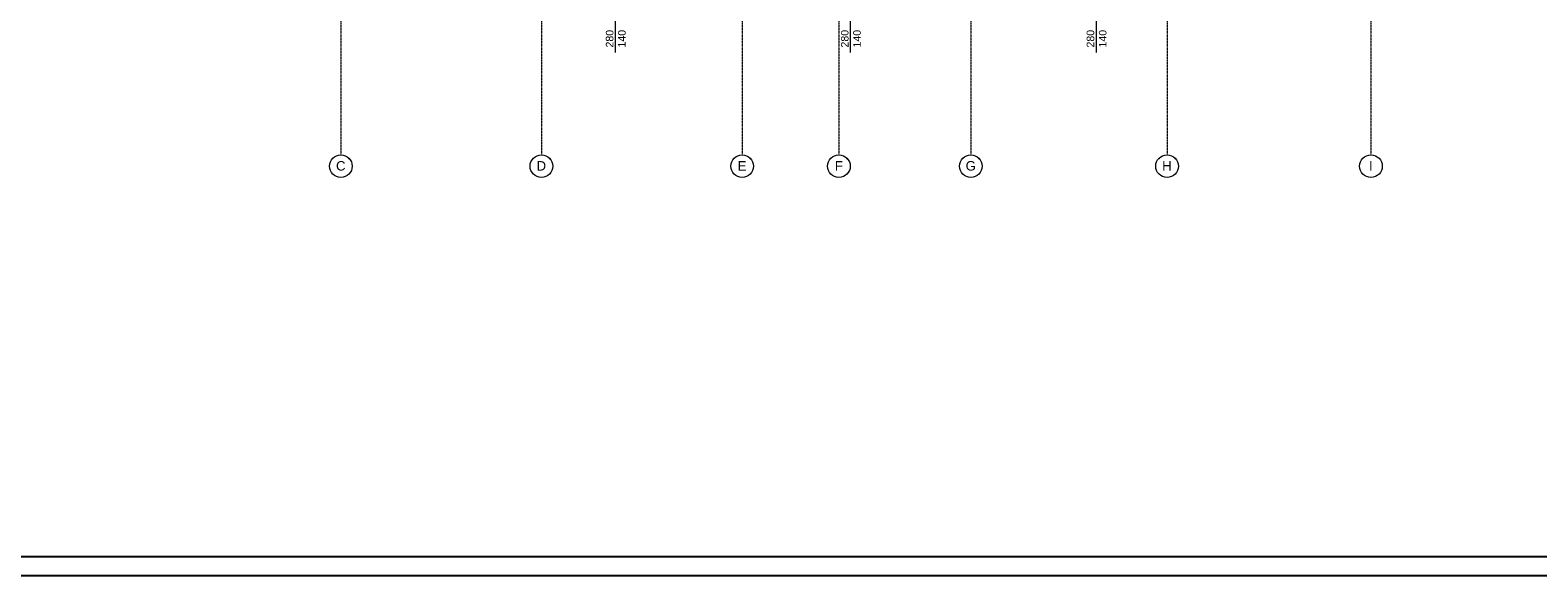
# Model space of a CAD drawing. Header units: inches. Extents: x -112469 to 885939, y -131046 to 286269.
# Tile 122 of 138: x 176755 to 216640, y -68665 to -54228. Entities that reach past the tile are written whole.
import ezdxf

# ---------------------------------------------------------------- set-up
doc = ezdxf.new("R2010")
doc.units = ezdxf.units.IN
doc.header["$MEASUREMENT"] = 0
doc.linetypes.add('Linia siatki', pattern=[0.9925, 0.47, -0.2175, 0.0875, -0.2175])
for name, color, linetype, lineweight in [('A-DETL-THIN', 251, 'Continuous', 9), ('G-ANNO-TEXT', 251, 'Continuous', 9), ('S-GRID', 251, 'Continuous', 9), ('S-GRID-IDEN', 251, 'Continuous', 9)]:
    doc.layers.add(name, color=color, linetype=linetype, lineweight=lineweight)
doc.styles.add('Arial', font='arial.ttf', dxfattribs={"height": 25})
doc.styles.add('Arial_5', font='arial.ttf', dxfattribs={"height": 20})
doc.styles.add('Arial_9', font='arial.ttf', dxfattribs={"height": 0.25})
doc.styles.add('Arial_B', font='arial.ttf', dxfattribs={"height": 0.25})

# ---------------------------------------------------------------- blocks, each defined once
blk = doc.blocks.new('Siatka - M_Symbol siatki - okrąg-11506-6_Poziom posadzka II pietra')
at = {"layer": 'S-GRID-IDEN'}
blk.add_circle((0, 0), 0.3, dxfattribs=at)
blk = doc.blocks.new('2 PIĘTRO')
at = {"layer": 'A-DETL-THIN', "color": 251}
for p, q in [((189173.54, -20683.35), (189173.54, -19483.35)), ((195393.54, -20683.35), (195393.54, -19483.35)), ((201893.54, -20683.35), (201893.54, -19483.35))]:
    blk.add_line(p, q, dxfattribs=at)
at = {"layer": 'S-GRID', "color": 251, "linetype": 'Linia siatki'}
for p, q in [((181908.54, -349.63), (181908.54, -23392.42)), ((187213.54, -349.63), (187213.54, -23392.42)), ((192523.54, -349.63), (192523.54, -23392.42)), ((195083.54, -349.63), (195083.54, -23392.42)), ((198573.54, -349.63), (198573.54, -23392.42)), ((203763.54, -349.63), (203763.54, -23392.42)), ((209158.54, -349.63), (209158.54, -23392.42))]:
    blk.add_line(p, q, dxfattribs=at)
at = {"layer": 'G-ANNO-TEXT', "color": 251, "char_height": 200, "width": 577.215, "attachment_point": 1, "rotation": 90, "style": 'Arial_5'}
for s, insert in [('280', (188916.82, -20552.95)), ('140', (189240.94, -20552.95)), ('280', (195136.82, -20552.95)), ('140', (195460.94, -20552.95)), ('280', (201636.82, -20552.95)), ('140', (201960.94, -20552.95))]:
    blk.add_mtext(s, dxfattribs=dict(at, insert=insert))
at = {"layer": 'S-GRID-IDEN', "color": 251, "char_height": 250, "attachment_point": 1, "style": 'Arial', "bg_fill": 3, "box_fill_scale": 1.25, "bg_fill_color": 256, "bg_fill_true_color": 13158600, "bg_fill_transparency": 0}
for s, insert, width in [('\\fArial|b0|i0|c238|p34|;C', (181779.67, -23558.84), 304.6412), ('\\fArial|b0|i0|c238|p34|;D', (187084.67, -23558.84), 304.6412), ('\\fArial|b0|i0|c238|p34|;E', (192404.67, -23558.84), 280.5906), ('\\fArial|b0|i0|c238|p34|;F', (194974.67, -23558.84), 256.54), ('\\fArial|b0|i0|c238|p34|;G', (198434.67, -23558.84), 328.6919), ('\\fArial|b0|i0|c238|p34|;H', (203634.67, -23558.84), 304.6412), ('\\fArial|b0|i0|c238|p34|;I', (209105.67, -23558.84), 120.2531)]:
    blk.add_mtext(s, dxfattribs=dict(at, insert=insert, width=width))
at = {"layer": 'S-GRID-IDEN', "color": 251, "xscale": 999.9999999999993, "yscale": 999.9999999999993, "zscale": 999.9999999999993, "rotation": 180}
for p in [(181908.54, -23692.42), (187213.54, -23692.42), (192523.54, -23692.42), (195083.54, -23692.42), (198573.54, -23692.42), (203763.54, -23692.42), (209158.54, -23692.42)]:
    blk.add_blockref('Siatka - M_Symbol siatki - okrąg-11506-6_Poziom posadzka II pietra', p, dxfattribs=at)

msp = doc.modelspace()

# ---------------------------------------------------------------- block references
msp.add_blockref('2 PIĘTRO', (3067, -34134))

# ---------------------------------------------------------------- next in the draw order: linework, layer by layer
for points in [[(135475, -26665), (235475, -26665), (235475, -68665), (135475, -68665)], [(135975, -27165), (234975, -27165), (234975, -68165), (135975, -68165)]]:
    msp.add_lwpolyline(points, close=True)

# ---------------------------------------------------------------- next in the draw order: texts
at = {"char_height": 390, "attachment_point": 1}
for s, insert, width, style in [('\\pi1693.11987;FUNDACJA GRAMY Z TOBĄ', (-45247, -55885), 10779.21, 'Arial_B'), ('\\pi1693.11987;FUNDACJA GRAMY Z TOBĄ', (81820, -56385), 10779.21, 'Arial_B'), ('\\pi297.62855;UL. PIETRASZKI \\pi297.62855;15 25-822 KIELCE', (84704, -57079), 4767.14, 'Arial_9')]:
    msp.add_mtext(s, dxfattribs=dict(at, insert=insert, width=width, style=style))

doc.saveas('drawing.dxf')
